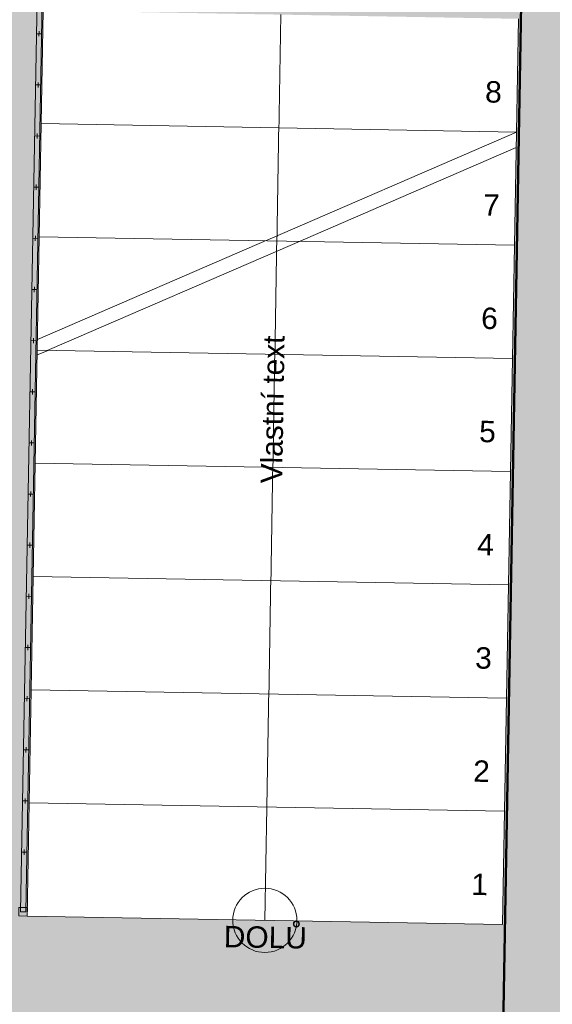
# Model space of a CAD drawing. Header units: millimetres. Extents: x -23760 to 3482, y -2786 to 20067.
# Tile 6 of 14: x -14311 to -13066, y 5025 to 7324. Entities that reach past the tile are written whole.
import ezdxf

# ---------------------------------------------------------------- set-up
doc = ezdxf.new("R2010")
doc.units = ezdxf.units.MM
doc.header["$MEASUREMENT"] = 0
doc.linetypes.add('Wipeout_Contour', pattern=[1000, 0, -1000])
for name, color, linetype in [('7._POHLED ZÁPADNÍ_2_Bourané_Konstrukce - nosné', 7, 'Continuous'), ('7._POHLED ZÁPADNÍ_2_Bourané_Výplně - Povrchové', 7, 'Continuous'), ('7._POHLED ZÁPADNÍ_2_Interiér - schodiště', 7, 'Continuous'), ('7._POHLED ZÁPADNÍ_2_Konstrukce - nosné', 7, 'Continuous'), ('7._POHLED ZÁPADNÍ_2_Výplně - Povrchové', 7, 'Continuous'), ('7._POHLED ZÁPADNÍ_2_Výplně – Řezové', 7, 'Continuous')]:
    doc.layers.add(name, color=color, linetype=linetype)
doc.styles.add('GENEROVANÝ_STYL_1', font='txt')

msp = doc.modelspace()

# ---------------------------------------------------------------- hatches: boundary and pattern name
at = {"layer": '7._POHLED ZÁPADNÍ_2_Bourané_Výplně - Povrchové', "linetype": 'Continuous', "lineweight": 0, "true_color": 0xffffff}
msp.add_hatch(color=7, dxfattribs=at).paths.add_polyline_path([(-15603, 3685.9), (-13204.2, 3656.8), (-13110.8, 8756.6), (-15498.6, 9038.7), (-15579.7, 5046.3)])

# ---------------------------------------------------------------- next in the draw order: wipeouts: each hides what was drawn before it
at = {"color": 254, "linetype": 'Wipeout_Contour', "lineweight": 0, "ltscale": 58974.746477}
msp.add_wipeout([(-14288.3, 5495), (-14292.9, 5230.6), (-13183.1, 5211.1), (-13178.4, 5475.5)], dxfattribs=at).dxf.layer = '7._POHLED ZÁPADNÍ_2_Výplně - Povrchové'

# ---------------------------------------------------------------- next in the draw order: linework, layer by layer
at = {"layer": '7._POHLED ZÁPADNÍ_2_Bourané_Konstrukce - nosné', "color": 42, "linetype": 'Continuous', "lineweight": 20, "true_color": 0xe4ad2c}
for p, q in [((-14300.1, 5386.2), (-14300.3, 5374.2)), ((-14306.2, 5380.3), (-14294.2, 5380.1))]:
    msp.add_line(p, q, dxfattribs=at)
at = {"layer": '7._POHLED ZÁPADNÍ_2_Bourané_Konstrukce - nosné', "color": 42, "linetype": 'Continuous', "lineweight": 20, "true_color": 0xe4ad2c, "flags": 128}
msp.add_lwpolyline([(-14312.9, 5231), (-14292.9, 5230.6), (-14292.5, 5250.6), (-14312.5, 5251)], close=True, dxfattribs=at)
at = {"layer": '7._POHLED ZÁPADNÍ_2_Interiér - schodiště', "color": 8, "linetype": 'Continuous', "lineweight": 20}
for p, q in [((-14288.3, 5495), (-14292.9, 5230.6)), ((-13178.4, 5475.5), (-14288.3, 5495)), ((-13183.1, 5211.1), (-13178.4, 5475.5)), ((-14292.9, 5230.6), (-13183.1, 5211.1))]:
    msp.add_line(p, q, dxfattribs=at)
at = {"layer": '7._POHLED ZÁPADNÍ_2_Interiér - schodiště', "color": 251, "linetype": 'Continuous', "lineweight": 13, "true_color": 0x6a6a6a}
for start, end in [(0, 180), (0, 180), (180, 0), (180, 0)]:
    msp.add_arc((-13738, 5220.8), 75, start, end, dxfattribs=at)

# ---------------------------------------------------------------- next in the draw order: texts
at = {"layer": '7._POHLED ZÁPADNÍ_2_Interiér - schodiště', "color": 251, "linetype": 'Continuous', "lineweight": 13, "true_color": 0x6a6a6a, "char_height": 50, "attachment_point": 4, "rotation": 358.9912, "style": 'GENEROVANÝ_STYL_1'}
for s, insert in [('\\A1;{\\pql;\\fArial|b0|i0|c238|p38;1}', (-13255.9, 5305.2)), ('\\A1;{\\pql;\\fArial|b0|i0|c238|p38;DOLŮ}', (-13833.8, 5182.8))]:
    msp.add_mtext(s, dxfattribs=dict(at, insert=insert))

# ---------------------------------------------------------------- next in the draw order: wipeouts: each hides what was drawn before it
at = {"color": 254, "linetype": 'Wipeout_Contour', "lineweight": 0, "ltscale": 59350.117287}
msp.add_wipeout([(-14283.6, 5759.4), (-14288.3, 5495), (-13178.4, 5475.5), (-13173.8, 5739.9)], dxfattribs=at).dxf.layer = '7._POHLED ZÁPADNÍ_2_Výplně - Povrchové'

# ---------------------------------------------------------------- next in the draw order: linework, layer by layer
at = {"layer": '7._POHLED ZÁPADNÍ_2_Bourané_Konstrukce - nosné', "color": 42, "linetype": 'Continuous', "lineweight": 20, "true_color": 0xe4ad2c}
for p, q in [((-14301.9, 5619.2), (-14289.9, 5619)), ((-14295.8, 5625.1), (-14296, 5613.1)), ((-14304, 5499.8), (-14292, 5499.6)), ((-14297.9, 5505.7), (-14298.1, 5493.7))]:
    msp.add_line(p, q, dxfattribs=at)
at = {"layer": '7._POHLED ZÁPADNÍ_2_Interiér - schodiště', "color": 8, "linetype": 'Continuous', "lineweight": 20}
for p, q in [((-14283.6, 5759.4), (-14288.3, 5495)), ((-13173.8, 5739.9), (-14283.6, 5759.4)), ((-13178.4, 5475.5), (-13173.8, 5739.9)), ((-14288.3, 5495), (-13178.4, 5475.5))]:
    msp.add_line(p, q, dxfattribs=at)
at = {"layer": '7._POHLED ZÁPADNÍ_2_Interiér - schodiště', "color": 251, "linetype": 'Continuous', "lineweight": 13, "true_color": 0x6a6a6a}
msp.add_line((-13738, 5220.8), (-13733.3, 5485.2), dxfattribs=at)
msp.add_line((-13738, 5220.8), (-13733.3, 5485.2), dxfattribs=at)

# ---------------------------------------------------------------- next in the draw order: texts
at = {"layer": '7._POHLED ZÁPADNÍ_2_Interiér - schodiště', "color": 251, "linetype": 'Continuous', "lineweight": 13, "true_color": 0x6a6a6a, "insert": (-13251.3, 5569.6), "char_height": 50, "attachment_point": 4, "rotation": 358.9912, "style": 'GENEROVANÝ_STYL_1'}
msp.add_mtext('\\A1;{\\pql;\\fArial|b0|i0|c238|p38;2}', dxfattribs=at)

# ---------------------------------------------------------------- next in the draw order: wipeouts: each hides what was drawn before it
at = {"color": 254, "linetype": 'Wipeout_Contour', "lineweight": 0, "ltscale": 59741.870761}
msp.add_wipeout([(-14278.9, 6023.8), (-14283.6, 5759.4), (-13173.8, 5739.9), (-13169.1, 6004.3)], dxfattribs=at).dxf.layer = '7._POHLED ZÁPADNÍ_2_Výplně - Povrchové'

# ---------------------------------------------------------------- next in the draw order: linework, layer by layer
at = {"layer": '7._POHLED ZÁPADNÍ_2_Bourané_Konstrukce - nosné', "color": 42, "linetype": 'Continuous', "lineweight": 20, "true_color": 0xe4ad2c}
for p, q in [((-14289.3, 5983.5), (-14289.5, 5971.5)), ((-14295.4, 5977.6), (-14283.4, 5977.3)), ((-14291.4, 5864), (-14291.7, 5852)), ((-14297.5, 5858.1), (-14285.5, 5857.9)), ((-14299.7, 5738.7), (-14287.7, 5738.5)), ((-14293.6, 5744.6), (-14293.8, 5732.6))]:
    msp.add_line(p, q, dxfattribs=at)
at = {"layer": '7._POHLED ZÁPADNÍ_2_Interiér - schodiště', "color": 8, "linetype": 'Continuous', "lineweight": 20}
for p, q in [((-14278.9, 6023.8), (-14283.6, 5759.4)), ((-13169.1, 6004.3), (-14278.9, 6023.8)), ((-13173.8, 5739.9), (-13169.1, 6004.3)), ((-14283.6, 5759.4), (-13173.8, 5739.9))]:
    msp.add_line(p, q, dxfattribs=at)

# ---------------------------------------------------------------- next in the draw order: texts
at = {"layer": '7._POHLED ZÁPADNÍ_2_Interiér - schodiště', "color": 251, "linetype": 'Continuous', "lineweight": 13, "true_color": 0x6a6a6a, "insert": (-13246.6, 5833.6), "char_height": 50, "attachment_point": 4, "rotation": 358.9912, "style": 'GENEROVANÝ_STYL_1'}
msp.add_mtext('\\A1;{\\pql;\\fArial|b0|i0|c238|p38;3}', dxfattribs=at)

# ---------------------------------------------------------------- next in the draw order: wipeouts: each hides what was drawn before it
at = {"color": 254, "linetype": 'Wipeout_Contour', "lineweight": 0, "ltscale": 60149.68559}
msp.add_wipeout([(-14274.3, 6288.2), (-14278.9, 6023.8), (-13169.1, 6004.3), (-13164.5, 6268.7)], dxfattribs=at).dxf.layer = '7._POHLED ZÁPADNÍ_2_Výplně - Povrchové'

# ---------------------------------------------------------------- next in the draw order: linework, layer by layer
at = {"layer": '7._POHLED ZÁPADNÍ_2_Bourané_Konstrukce - nosné', "color": 42, "linetype": 'Continuous', "lineweight": 20, "true_color": 0xe4ad2c}
for p, q in [((-14291.1, 6216.5), (-14279.1, 6216.2)), ((-14284.9, 6222.3), (-14285.2, 6210.3)), ((-14293.2, 6097), (-14281.2, 6096.8)), ((-14287.1, 6102.9), (-14287.3, 6090.9))]:
    msp.add_line(p, q, dxfattribs=at)
at = {"layer": '7._POHLED ZÁPADNÍ_2_Interiér - schodiště', "color": 8, "linetype": 'Continuous', "lineweight": 20}
for p, q in [((-14274.3, 6288.2), (-14278.9, 6023.8)), ((-13164.5, 6268.7), (-14274.3, 6288.2)), ((-13169.1, 6004.3), (-13164.5, 6268.7)), ((-14278.9, 6023.8), (-13169.1, 6004.3))]:
    msp.add_line(p, q, dxfattribs=at)

# ---------------------------------------------------------------- next in the draw order: texts
at = {"layer": '7._POHLED ZÁPADNÍ_2_Interiér - schodiště', "color": 251, "linetype": 'Continuous', "lineweight": 13, "true_color": 0x6a6a6a, "insert": (-13241.9, 6098.4), "char_height": 50, "attachment_point": 4, "rotation": 358.9912, "style": 'GENEROVANÝ_STYL_1'}
msp.add_mtext('\\A1;{\\pql;\\fArial|b0|i0|c238|p38;4}', dxfattribs=at)

# ---------------------------------------------------------------- next in the draw order: wipeouts: each hides what was drawn before it
at = {"color": 254, "linetype": 'Wipeout_Contour', "lineweight": 0, "ltscale": 60573.236204}
msp.add_wipeout([(-14269.6, 6552.6), (-14274.3, 6288.2), (-13164.5, 6268.7), (-13159.8, 6533.1)], dxfattribs=at).dxf.layer = '7._POHLED ZÁPADNÍ_2_Výplně - Povrchové'

# ---------------------------------------------------------------- next in the draw order: linework, layer by layer
at = {"layer": '7._POHLED ZÁPADNÍ_2_Bourané_Konstrukce - nosné', "color": 42, "linetype": 'Continuous', "lineweight": 20, "true_color": 0xe4ad2c}
for p, q in [((-14286.7, 6455.3), (-14274.7, 6455.1)), ((-14280.6, 6461.2), (-14280.8, 6449.2)), ((-14288.9, 6335.9), (-14276.9, 6335.7)), ((-14282.8, 6341.8), (-14283, 6329.8))]:
    msp.add_line(p, q, dxfattribs=at)
at = {"layer": '7._POHLED ZÁPADNÍ_2_Interiér - schodiště', "color": 8, "linetype": 'Continuous', "lineweight": 20}
for p, q in [((-14269.6, 6552.6), (-14274.3, 6288.2)), ((-13159.8, 6533.1), (-14269.6, 6552.6)), ((-13164.5, 6268.7), (-13159.8, 6533.1)), ((-14274.3, 6288.2), (-13164.5, 6268.7))]:
    msp.add_line(p, q, dxfattribs=at)

# ---------------------------------------------------------------- next in the draw order: texts
at = {"layer": '7._POHLED ZÁPADNÍ_2_Interiér - schodiště', "color": 251, "linetype": 'Continuous', "lineweight": 13, "true_color": 0x6a6a6a, "insert": (-13237.3, 6362.4), "char_height": 50, "attachment_point": 4, "rotation": 358.9912, "style": 'GENEROVANÝ_STYL_1'}
msp.add_mtext('\\A1;{\\pql;\\fArial|b0|i0|c238|p38;5}', dxfattribs=at)

# ---------------------------------------------------------------- next in the draw order: wipeouts: each hides what was drawn before it
at = {"color": 254, "linetype": 'Wipeout_Contour', "lineweight": 0, "ltscale": 61012.193763}
msp.add_wipeout([(-14265, 6817), (-14269.6, 6552.6), (-13159.8, 6533.1), (-13155.1, 6797.5)], dxfattribs=at).dxf.layer = '7._POHLED ZÁPADNÍ_2_Výplně - Povrchové'

# ---------------------------------------------------------------- next in the draw order: linework, layer by layer
at = {"layer": '7._POHLED ZÁPADNÍ_2_Bourané_Konstrukce - nosné', "color": 42, "linetype": 'Continuous', "lineweight": 20, "true_color": 0xe4ad2c}
for p, q in [((-14282.4, 6694.2), (-14270.4, 6694)), ((-14276.3, 6700.1), (-14276.5, 6688.1)), ((-14278.4, 6580.7), (-14278.7, 6568.7)), ((-14284.6, 6574.8), (-14272.6, 6574.6))]:
    msp.add_line(p, q, dxfattribs=at)
at = {"layer": '7._POHLED ZÁPADNÍ_2_Interiér - schodiště', "color": 8, "linetype": 'Continuous', "lineweight": 20}
for p, q in [((-14265, 6817), (-14269.6, 6552.6)), ((-13155.1, 6797.5), (-14265, 6817)), ((-13159.8, 6533.1), (-13155.1, 6797.5)), ((-14269.6, 6552.6), (-13159.8, 6533.1))]:
    msp.add_line(p, q, dxfattribs=at)

# ---------------------------------------------------------------- next in the draw order: texts
at = {"layer": '7._POHLED ZÁPADNÍ_2_Interiér - schodiště', "color": 251, "linetype": 'Continuous', "lineweight": 13, "true_color": 0x6a6a6a, "char_height": 50, "attachment_point": 4, "style": 'GENEROVANÝ_STYL_1'}
for s, insert, rotation in [('\\A1;{\\pql;\\fArial|b0|i0|c238|p38;6}', (-13232.6, 6626.8), 358.9912), ('\\A1;{\\pql;\\fArial|b0|i0|c238|p38;Vlastní text}', (-13722.5, 6241.3), 88.9912)]:
    msp.add_mtext(s, dxfattribs=dict(at, insert=insert, rotation=rotation))

# ---------------------------------------------------------------- next in the draw order: wipeouts: each hides what was drawn before it
at = {"color": 254, "linetype": 'Wipeout_Contour', "lineweight": 0, "ltscale": 61466.227108}
msp.add_wipeout([(-14260.3, 7081.4), (-14265, 6817), (-13155.1, 6797.5), (-13150.5, 7061.9)], dxfattribs=at).dxf.layer = '7._POHLED ZÁPADNÍ_2_Výplně - Povrchové'

# ---------------------------------------------------------------- next in the draw order: linework, layer by layer
at = {"layer": '7._POHLED ZÁPADNÍ_2_Bourané_Konstrukce - nosné', "color": 42, "linetype": 'Continuous', "lineweight": 20, "true_color": 0xe4ad2c}
for p, q in [((-14278.1, 6933.1), (-14266.1, 6932.9)), ((-14278.1, 6933.1), (-14266.1, 6932.9)), ((-14272, 6939), (-14272.2, 6927)), ((-14272, 6939), (-14272.2, 6927)), ((-14280.2, 6813.7), (-14268.2, 6813.5)), ((-14274.1, 6819.6), (-14274.3, 6807.6))]:
    msp.add_line(p, q, dxfattribs=at)
at = {"layer": '7._POHLED ZÁPADNÍ_2_Interiér - schodiště', "color": 8, "linetype": 'Continuous', "lineweight": 20}
for p, q in [((-14260.3, 7081.4), (-14265, 6817)), ((-13150.5, 7061.9), (-14260.3, 7081.4)), ((-13155.1, 6797.5), (-13150.5, 7061.9)), ((-14265, 6817), (-13155.1, 6797.5))]:
    msp.add_line(p, q, dxfattribs=at)
at = {"layer": '7._POHLED ZÁPADNÍ_2_Konstrukce - nosné', "color": 8, "linetype": 'Continuous', "lineweight": 13}
msp.add_line((-14269.8, 6541.5), (-13151.1, 7025.8), dxfattribs=at)

# ---------------------------------------------------------------- next in the draw order: texts
at = {"layer": '7._POHLED ZÁPADNÍ_2_Interiér - schodiště', "color": 251, "linetype": 'Continuous', "lineweight": 13, "true_color": 0x6a6a6a, "insert": (-13228, 6891.6), "char_height": 50, "attachment_point": 4, "rotation": 358.9912, "style": 'GENEROVANÝ_STYL_1'}
msp.add_mtext('\\A1;{\\pql;\\fArial|b0|i0|c238|p38;7}', dxfattribs=at)

# ---------------------------------------------------------------- next in the draw order: wipeouts: each hides what was drawn before it
at = {"color": 254, "linetype": 'Wipeout_Contour', "lineweight": 0, "ltscale": 61935.003657}
msp.add_wipeout([(-14255.7, 7345.8), (-14260.3, 7081.4), (-13150.5, 7061.9), (-13145.8, 7326.3)], dxfattribs=at).dxf.layer = '7._POHLED ZÁPADNÍ_2_Výplně - Povrchové'

# ---------------------------------------------------------------- next in the draw order: hatches: boundary and pattern name
at = {"layer": '7._POHLED ZÁPADNÍ_2_Výplně – Řezové', "linetype": 'Continuous', "lineweight": 13}
msp.add_hatch(color=254, dxfattribs=at).paths.add_polyline_path([(-13181.1, 4967.7), (-12956.1, 4963.7), (-12957.9, 4863.8), (-12842.9, 4861.7), (-12774.5, 8745.7), (-13114, 8779.7)])

# ---------------------------------------------------------------- next in the draw order: linework, layer by layer
at = {"layer": '7._POHLED ZÁPADNÍ_2_Bourané_Konstrukce - nosné', "color": 42, "linetype": 'Continuous', "lineweight": 20, "true_color": 0xe4ad2c}
for p, q in [((-14271.6, 7291.5), (-14259.6, 7291.2)), ((-14271.6, 7291.5), (-14259.6, 7291.2)), ((-14265.5, 7297.4), (-14265.7, 7285.4)), ((-14265.5, 7297.4), (-14265.7, 7285.4)), ((-14267.6, 7177.9), (-14267.8, 7165.9)), ((-14273.7, 7172), (-14261.7, 7171.8)), ((-14275.9, 7052.6), (-14263.9, 7052.4)), ((-14269.8, 7058.5), (-14270, 7046.5))]:
    msp.add_line(p, q, dxfattribs=at)
at = {"layer": '7._POHLED ZÁPADNÍ_2_Bourané_Konstrukce - nosné', "color": 42, "linetype": 'Continuous', "lineweight": 20, "true_color": 0xe4ad2c, "flags": 128}
msp.add_lwpolyline([(-14308.7, 5240.9), (-14296.7, 5240.7), (-14254.2, 7586.2), (-14266.2, 7586.5)], close=True, dxfattribs=at)
at = {"layer": '7._POHLED ZÁPADNÍ_2_Interiér - schodiště', "color": 8, "linetype": 'Continuous', "lineweight": 20}
for p, q in [((-14255.7, 7345.8), (-14260.3, 7081.4)), ((-13150.5, 7061.9), (-13145.8, 7326.3)), ((-14260.3, 7081.4), (-13150.5, 7061.9))]:
    msp.add_line(p, q, dxfattribs=at)
at = {"layer": '7._POHLED ZÁPADNÍ_2_Interiér - schodiště', "color": 251, "linetype": 'Continuous', "lineweight": 13, "true_color": 0x6a6a6a}
msp.add_line((-13733.3, 5485.2), (-13700.8, 7336.1), dxfattribs=at)
msp.add_line((-13733.3, 5485.2), (-13700.8, 7336.1), dxfattribs=at)
at = {"layer": '7._POHLED ZÁPADNÍ_2_Konstrukce - nosné', "color": 8, "linetype": 'Continuous', "lineweight": 13}
msp.add_line((-14269.2, 6577.6), (-13150.5, 7061.9), dxfattribs=at)
at = {"layer": '7._POHLED ZÁPADNÍ_2_Konstrukce - nosné', "color": 7, "linetype": 'Continuous', "lineweight": 50, "flags": 128}
msp.add_lwpolyline([(-13114, 8779.7), (-13181.1, 4967.7)], dxfattribs=at)

# ---------------------------------------------------------------- next in the draw order: texts
at = {"layer": '7._POHLED ZÁPADNÍ_2_Interiér - schodiště', "color": 251, "linetype": 'Continuous', "lineweight": 13, "true_color": 0x6a6a6a, "insert": (-13223.3, 7155.6), "char_height": 50, "attachment_point": 4, "rotation": 358.9912, "style": 'GENEROVANÝ_STYL_1'}
msp.add_mtext('\\A1;{\\pql;\\fArial|b0|i0|c238|p38;8}', dxfattribs=at)

doc.saveas('drawing.dxf')
